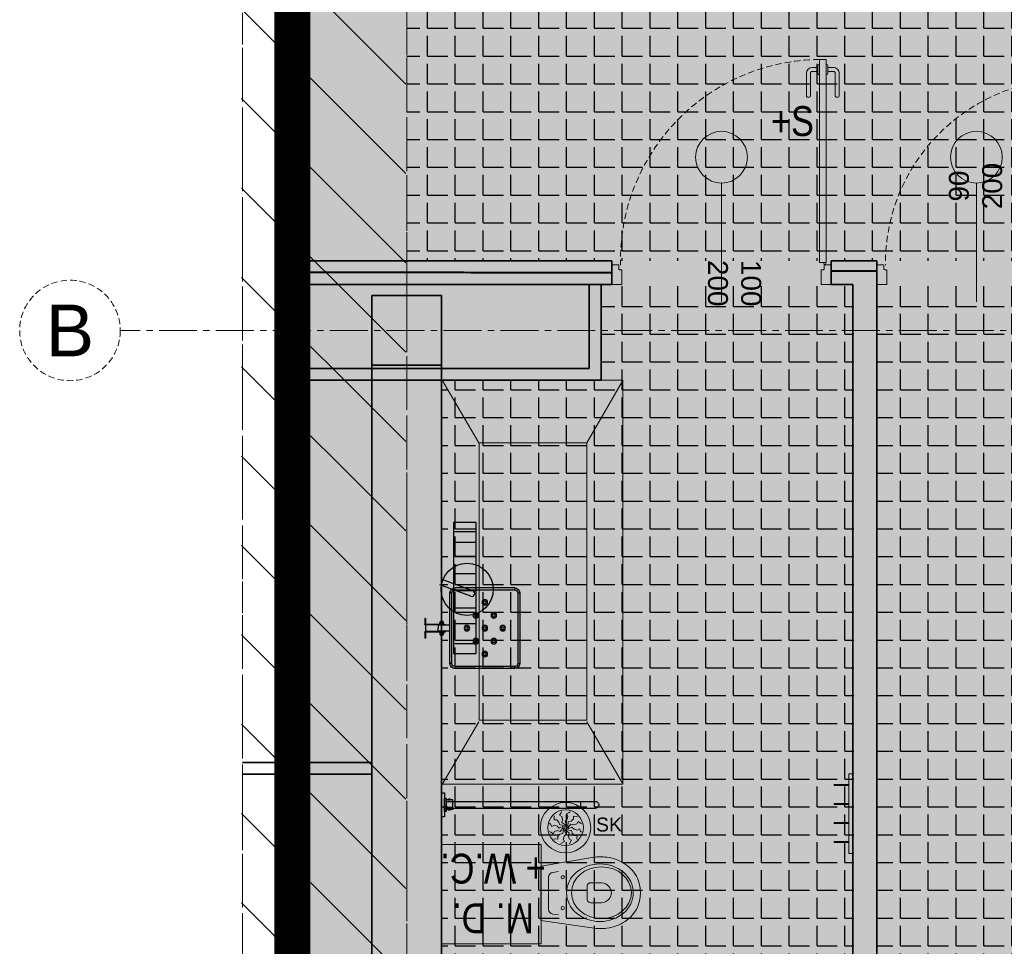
# Model space of a CAD drawing. Header units: millimetres. Extents: x -1413 to 4627, y 0 to 12711.
# Tile 13 of 247: x -1071 to -577, y 6552 to 7017. Entities that reach past the tile are written whole.
import ezdxf
from ezdxf.enums import TextEntityAlignment as Align

# ---------------------------------------------------------------- set-up
doc = ezdxf.new("R2010")
doc.units = ezdxf.units.MM
for name, pattern in [('ACAD_ISO02W100', [15, 12, -3]), ('CACHE2', [4.7625, 3.175, -1.5875]), ('CENTER2', [28.575, 19.05, -3.175, 3.175, -3.175]), ('CONTINU', [0]), ('DASHED2', [0.375, 0.25, -0.125]), ('HIDDEN2', [4.7625, 3.175, -1.5875])]:
    doc.linetypes.add(name, pattern=pattern)
for name, color, linetype, lineweight in [('SQ EI', 1, 'ZYGZAK', 9), ('sq_bud istn', 253, 'Continuous', 15), ('SQ_Drzwi', 170, 'Continuous', 9), ('SQ_HATCH', 140, 'Continuous', 13), ('SQ_ISTN.Ściany', 140, 'Continuous', 35), ('Sq_Okna', 170, 'Continuous', 9), ('SQ_Osie', 220, 'CENTER2', 9), ('SQ_PROJ.Ściany', 7, 'Continuous', 35), ('SQ_TECHNOLOGIA', 251, 'Continuous', 9), ('SQ_TECHNOLOGIA OPIS', 7, 'Continuous', 9), ('SQ_ZAKRES_OPRACOWANIA', 7, 'ACAD_ISO02W100', 20), ('WYPOSAŻENIE WBUDOWANE', 11, 'Continuous', 25), ('ŚCIANEY WEW', 150, 'Continuous', 15)]:
    doc.layers.add(name, color=color, linetype=linetype, lineweight=lineweight)
doc.layers.add('SQ_P.POŻ', color=7, linetype='CONTINU', lineweight=13, true_color=0xc70000)
doc.layers.add('SQ_STREFY FUNKCJONALNE', color=7, linetype='Continuous')
doc.styles.add('Arial Narrow_2', font='ARIALN.TTF', dxfattribs={"height": 20})
doc.styles.get("Standard").update_dxf_attribs({"font": 'arial.ttf'})
doc.linetypes.add('ZYGZAK', pattern='A,0.00254,-5.08,[131,ltypeshp.shx,S=5.08,R=0,X=-5.08,Y=0],-10.16,[131,ltypeshp.shx,S=5.08,R=180,X=5.08,Y=0],-5.08', length=20.32254)
pattern_1 = [(0, (0, 0), (0, 13.97), [10.16, -3.81]), (90, (0, 0), (-13.97, 9e-16), [10.16, -3.81])]

# ---------------------------------------------------------------- blocks, each defined once
blk = doc.blocks.new('osie bud A')
at = {"layer": 'SQ_ISTN.Ściany', "lineweight": 5}
h = blk.add_hatch(dxfattribs=at)
h.set_pattern_fill('JIS_STN_1E', color=256, scale=10)
h.set_pattern_definition([(45, (46210.293, 23121.439), (-7.071068, 7.071068), []), (45, (46217.343, 23121.439), (-7.071068, 7.071068), [10, -5])])
h.paths.add_polyline_path([(25436.8, 18313.95), (25471.8, 18313.95), (25471.8, 18278.95), (25436.8, 18278.95)])
h.paths.add_polyline_path([(25436.8, 18613.95), (25471.8, 18613.95), (25471.8, 18578.95), (25436.8, 18578.95)])
h.paths.add_polyline_path([(25436.8, 19153.95), (25471.8, 19153.95), (25471.8, 19118.95), (25436.8, 19118.95)])
h.paths.add_polyline_path([(24776.8, 19153.95), (24811.8, 19153.95), (24811.8, 19118.95), (24776.8, 19118.95)])
h.paths.add_polyline_path([(24116.8, 19153.95), (24151.8, 19153.95), (24151.8, 19118.95), (24116.8, 19118.95)])
h.paths.add_polyline_path([(23456.8, 19153.95), (23491.8, 19153.95), (23491.8, 19118.95), (23456.8, 19118.95)])
h.paths.add_polyline_path([(23456.8, 18613.95), (23491.8, 18613.95), (23491.8, 18578.95), (23456.8, 18578.95)])
h.paths.add_polyline_path([(23456.8, 18313.95), (23491.8, 18313.95), (23491.8, 18278.95), (23456.8, 18278.95)])
h.paths.add_polyline_path([(23456.8, 17776.95), (23491.8, 17776.95), (23491.8, 17741.95), (23456.8, 17741.95)])
h.paths.add_polyline_path([(24116.8, 17776.95), (24151.8, 17776.95), (24151.8, 17741.95), (24116.8, 17741.95)])
h.paths.add_polyline_path([(24776.8, 17776.95), (24811.8, 17776.95), (24811.8, 17741.95), (24776.8, 17741.95)])
h.paths.add_polyline_path([(25436.8, 17776.95), (25471.8, 17776.95), (25471.8, 17741.95), (25436.8, 17741.95)])
h.paths.add_polyline_path([(24776.8, 18313.95), (24811.8, 18313.95), (24811.8, 18278.95), (24776.8, 18278.95)])
h.paths.add_polyline_path([(24776.8, 18613.95), (24811.8, 18613.95), (24811.8, 18578.95), (24776.8, 18578.95)])
h.paths.add_polyline_path([(24116.8, 18613.95), (24151.8, 18613.95), (24151.8, 18578.95), (24116.8, 18578.95)])
h.paths.add_polyline_path([(23156.8, 18313.95), (23191.8, 18313.95), (23191.8, 18278.95), (23156.8, 18278.95)])
h.paths.add_polyline_path([(24116.8, 18313.95), (24151.8, 18313.95), (24151.8, 18278.95), (24116.8, 18278.95)])
at = {"layer": 'SQ_ISTN.Ściany'}
blk.add_lwpolyline([(25436.8, 18613.95), (25471.8, 18613.95), (25471.8, 18578.95), (25436.8, 18578.95)], close=True, dxfattribs=at)
at = {"layer": 'SQ_Osie'}
for p, q in [((25454.3, 19372.6), (25454.3, 17597.31)), ((22587.87, 18596.45), (25598.18, 18596.45))]:
    blk.add_line(p, q, dxfattribs=at)
at = {"layer": 'SQ_Osie', "linetype": 'ByBlock'}
blk.add_circle((25623.43, 18596.45), 25.25, dxfattribs=at)
at = {"layer": 'SQ_Osie'}
blk.add_text('B', height=26, rotation=180, dxfattribs=at).set_placement((25623.43, 18596.45), align=Align.MIDDLE_CENTER)
blk = doc.blocks.new('KLAMKA')
for p, q in [((-4.32, -4), (-7, -4)), ((-4.32, -3.09), (-4.32, -6.91)), ((-3.5, -2.49), (-3.72, -2.49)), ((0, -2.49), (0.22, -2.49)), ((0.82, -3.09), (0.82, -6.91)), ((3.5, -4), (0.82, -4)), ((-10, -18.4), (-10, -7)), ((-8, -18.4), (-8, -7)), ((-4.32, -6), (-7, -6)), ((-3.5, -7.51), (-3.72, -7.51)), ((0, -7.51), (0.22, -7.51)), ((3.5, -6), (0.82, -6)), ((4.5, -18.4), (4.5, -7)), ((6.5, -18.4), (6.5, -7)), ((-8.6, -19), (-9.4, -19)), ((5.9, -19), (5.1, -19))]:
    blk.add_line(p, q)
for centre, radius, start, end in [((-7, -7), 3, 90, 180), ((-3.72, -3.09), 0.6, 90, 180), ((0.22, -3.09), 0.6, 0, 90), ((3.5, -7), 3, 360, 90), ((-7, -7), 1, 90, 180), ((-3.72, -6.91), 0.6, 180, 270), ((0.22, -6.91), 0.6, 270, 360), ((3.5, -7), 1, 0, 90), ((-9.4, -18.4), 0.6, 180, 270), ((-8.6, -18.4), 0.6, 270, 360), ((5.1, -18.4), 0.6, 180, 270), ((5.9, -18.4), 0.6, 270, 360)]:
    blk.add_arc(centre, radius, start, end)
blk = doc.blocks.new('Drzwi 100')
at = {"layer": 'SQ_Drzwi'}
for p, q in [((55, 8.58), (55, -51.04)), ((0, 0), (5, 0)), ((0, -10), (0, 0)), ((0, -10), (0, 0)), ((0, 0), (5, 0)), ((0, -10), (0, 0)), ((5, 0), (5, -7.2)), ((105, 0), (105, -7.2)), ((105, 0), (110, 0)), ((110, -10), (110, 0)), ((3.5, -7.8), (3.5, -9.7)), ((4.7, -7.5), (3.8, -7.5)), ((105.3, -7.5), (106.2, -7.5)), ((106.5, -7.8), (106.5, -9.7)), ((3.2, -10), (0, -10)), ((2.37, -11.15), (2.37, -113.12)), ((2.37, -11.15), (5.87, -11.15)), ((5.87, -11.15), (5.87, -113.12)), ((106.8, -10), (110, -10)), ((2.37, -113.12), (5.87, -113.12))]:
    blk.add_line(p, q, dxfattribs=at)
for centre, radius in [((3.09, -10.58), 0.529), ((55, -64.04), 13)]:
    blk.add_circle(centre, radius, dxfattribs=at)
for centre, start, end in [((3.2, -9.7), 270, 0), ((3.8, -7.8), 90, 180), ((4.7, -7.2), 270, 0), ((105.3, -7.2), 180, 270), ((106.2, -7.8), 0, 90), ((106.8, -9.7), 180, 270)]:
    blk.add_arc(centre, 0.3, start, end, dxfattribs=at)
at = {"layer": 'SQ_Drzwi', "linetype": 'HIDDEN2'}
blk.add_arc((4.94, -12.36), 100.76, 270.5292, 1.4223, dxfattribs=at)
at = {"layer": 'SQ_Drzwi', "rotation": 180}
blk.add_blockref('KLAMKA', (2.37, -113.12), dxfattribs=at)
blk = doc.blocks.new('sq_drzwi3')
at = {"layer": 'SQ_Drzwi'}
for p, q in [((0.01, 16.58), (0.01, -43.04)), ((-49.99, 8), (-44.99, 8)), ((-49.99, -2), (-49.99, 8)), ((-49.99, -2), (-49.99, 8)), ((-49.99, 8), (-44.99, 8)), ((-49.99, -2), (-49.99, 8)), ((-44.99, 8), (-44.99, 0.8)), ((45.01, 8), (45.01, 0.8)), ((45.01, 8), (50.01, 8)), ((-46.49, 0.2), (-46.49, -1.7)), ((-45.29, 0.5), (-46.19, 0.5)), ((45.31, 0.5), (46.21, 0.5)), ((46.51, 0.2), (46.51, -1.7)), ((-46.79, -2), (-49.99, -2)), ((-47.63, -3.15), (-47.63, -95.12)), ((-47.63, -3.15), (-44.13, -3.15)), ((-44.13, -3.15), (-44.13, -95.12)), ((46.81, -2), (50.01, -2)), ((-47.63, -95.12), (-44.13, -95.12))]:
    blk.add_line(p, q, dxfattribs=at)
for centre, radius in [((-46.9, -2.58), 0.529), ((0, -56.04), 13)]:
    blk.add_circle(centre, radius, dxfattribs=at)
for centre, start, end in [((-46.19, 0.2), 90, 180), ((-45.29, 0.8), 270, 0), ((45.31, 0.8), 180, 270), ((46.21, 0.2), 0, 90), ((-46.79, -1.7), 270, 0), ((46.81, -1.7), 180, 270)]:
    blk.add_arc(centre, 0.3, start, end, dxfattribs=at)
at = {"layer": 'SQ_Drzwi', "linetype": 'HIDDEN2'}
blk.add_arc((-46.9, -2.58), 92.57, 271.7244, 0.4469, dxfattribs=at)
at = {"layer": 'SQ_Drzwi', "rotation": 180}
blk.add_blockref('KLAMKA', (-47.63, -95.12), dxfattribs=at)
blk = doc.blocks.new('stan projektowany')
at = {"layer": 'sq_bud istn'}
h = blk.add_hatch(dxfattribs=at)
h.set_pattern_fill('LINE', color=256, scale=10, angle=135)
h.set_pattern_definition([(135, (-51010.293, 12172), (-22.45064, -22.45064), [])])
h.paths.add_polyline_path([(-19337.61, 7768.15), (-19420.11, 7768.15), (-19420.11, 6251.23), (-19337.61, 6251.23)])
at = {"layer": 'SQ_HATCH'}
h = blk.add_hatch(dxfattribs=at)
h.set_pattern_fill('ANGLE')
h.set_pattern_definition([(0, (-10464.962, 6233.929), (0, 6.985), [5.08, -1.905]), (90, (-10464.962, 6233.929), (-6.985, 4e-16), [5.08, -1.905])])
h.paths.add_polyline_path([(-15233.14, 8198.65), (-15198.14, 8198.65), (-15176.65, 8198.65), (-15176.65, 8216.15), (-15144.65, 8216.15), (-15144.65, 8147.15), (-15144.65, 7886.15), (-15144.65, 7837.15), (-15144.65, 7734.77), (-15104.65, 7734.77), (-15104.65, 10535.59), (-15737.65, 10535.59), (-15737.65, 10615.59), (-15789.65, 10615.59), (-16075.65, 10615.59), (-16075.65, 9587.27), (-16120.11, 9587.27), (-16120.11, 9436.61), (-16071.65, 9436.61), (-16071.65, 9307.59), (-16259.65, 9307.59), (-16259.65, 8898.65), (-16704.65, 8898.65), (-16704.65, 7768.15), (-16704.65, 7751.82), (-16685.57, 7751.82), (-16685.57, 7130.61), (-16718.15, 7131.63), (-16718.15, 7178.15), (-16999.65, 7178.15), (-16999.65, 7808.15), (-19394.65, 7808.15), (-19394.65, 6211.23), (-19462.48, 6211.23), (-19462.48, 5925.46), (-18509.26, 5925.46), (-18509.26, 6211.23), (-17103.03, 6223.02), (-17103.03, 5881.49), (-15104.65, 5873.27), (-15104.65, 7734.77), (-15144.65, 7734.77), (-15144.65, 7707.15), (-15176.65, 7707.15), (-15176.65, 7706.65), (-15176.65, 7706.65), (-15259.89, 7706.65), (-15259.87, 7706.75), (-15259.87, 7707.15), (-15292.71, 7707.15), (-15292.71, 7696.65), (-15292.7, 7696.65), (-15292.71, 7706.65), (-15297.71, 7706.65), (-15297.7, 7699.45, 0.414214), (-15297.4, 7699.15), (-15296.5, 7699.15, -0.414214), (-15296.2, 7698.85), (-15296.2, 7696.95, 0.527766), (-15295.86, 7696.59, -0.450501), (-15295.27, 7696.07, -0.414104), (-15295.79, 7695.54), (-15295.07, 7695.5), (-15295.79, 7695.54, -0.414323), (-15296.32, 7696.07, -0.409171), (-15295.87, 7696.65, -0.450389), (-15296.2, 7696.95), (-15296.2, 7698.85, 0.414214), (-15296.5, 7699.15), (-15297.4, 7699.15, -0.414214), (-15297.7, 7699.45), (-15297.71, 7706.65), (-15292.71, 7706.65), (-15292.71, 7707.15), (-15259.87, 7707.15), (-15259.87, 7734.77), (-15473.3, 7734.77), (-15473.3, 7771.14, -0.414214), (-15477.3, 7775.14, -1), (-15469.3, 7775.14, -0.414214), (-15473.3, 7771.14), (-15473.3, 7749.3), (-15457.7, 7749.3), (-15457.7, 7760.15), (-15457.96, 7760.19), (-15457.96, 7773.87), (-15457.96, 7787.54), (-15457.7, 7799.3), (-15457.7, 7787.58), (-15431.62, 7791.36, -0.038172), (-15427.99, 7791.64, -0.032853), (-15424.84, 7791.44, -0.057631), (-15419.72, 7790.17, -0.057695), (-15415.53, 7788.02, -0.068919), (-15411.87, 7784.77, -0.070278), (-15409.44, 7780.92, -0.066142), (-15408.18, 7776.69, -0.045653), (-15407.94, 7773.2, -0.032968), (-15408.15, 7770.68, -0.068737), (-15409.44, 7766.28, -0.070278), (-15411.87, 7762.43, -0.068919), (-15415.53, 7759.18, -0.057695), (-15419.72, 7757.03, -0.057631), (-15424.84, 7755.76, -0.032853), (-15427.99, 7755.56, -0.033182), (-15431.15, 7755.77), (-15457.7, 7760.15), (-15457.7, 7749.3), (-15473.3, 7749.3), (-15473.3, 7734.77), (-15259.87, 7734.77), (-15259.87, 7837.15), (-15259.9, 7837.15), (-15259.87, 7837.13), (-15176.65, 7837.15), (-15176.65, 7734.77), (-15144.65, 7734.77), (-15144.65, 7837.15), (-15144.65, 7886.15), (-15176.65, 7886.15), (-15176.65, 8147.15), (-15176.65, 8163.65), (-15198.14, 8163.65), (-15233.14, 8163.65)])
at = {"layer": 'SQ_HATCH', "linetype": 'ByBlock', "true_color": 0x939598}
h = blk.add_hatch(color=252, dxfattribs=at)
h.paths.add_polyline_path([(-19101.15, 6325.93), (-19113.15, 6325.93), (-19113.15, 6283.23), (-19101.15, 6283.23)])
h.paths.add_polyline_path([(-19113.14, 6436.02), (-19101.15, 6436.02), (-19101.15, 6461.95), (-19101.15, 6884.15), (-19101.15, 6896.15), (-19124.14, 6896.15), (-19124.14, 6884.15), (-19113.15, 6884.15), (-19113.14, 6461.95)])
at = {"layer": 'SQ EI', "lineweight": 25, "const_width": 1}
for points in [[(-19388.42, 6890.38), (-19234.14, 6890.15)], [(-19124.14, 6891.08), (-19100.64, 6891.08)]]:
    blk.add_lwpolyline(points, dxfattribs=at)
at = {"layer": 'SQ_ISTN.Ściany'}
for p, q in [((-19399.99, 6896.15), (-19399.99, 6836.1)), ((-19234.14, 6896.15), (-19399.99, 6896.15)), ((-19234.14, 6884.15), (-19234.14, 6896.15)), ((-19234.14, 6884.15), (-19399.99, 6884.15)), ((-19393.99, 6884.15), (-19393.99, 6842.1)), ((-19245.64, 6884.15), (-19245.64, 6842.1)), ((-19239.64, 6884.15), (-19239.64, 6836.1)), ((-19354.65, 6878.65), (-19354.65, 6338.65)), ((-19319.65, 6878.65), (-19319.65, 6338.65)), ((-19245.64, 6842.1), (-19393.99, 6842.1)), ((-19239.64, 6836.1), (-19399.99, 6836.1)), ((-19354.65, 6644.15), (-19419.64, 6644.15)), ((-19354.65, 6638.15), (-19419.64, 6638.15))]:
    blk.add_line(p, q, dxfattribs=at)
at = {"layer": 'SQ_PROJ.Ściany'}
for p, q in [((-19101.15, 6896.15), (-19124.14, 6896.15)), ((-19124.14, 6884.15), (-19124.14, 6896.15)), ((-19101.15, 6884.15), (-19101.15, 6896.15)), ((-19113.15, 6884.15), (-19124.14, 6884.15)), ((-19113.15, 6884.15), (-19113.14, 6461.95))]:
    blk.add_line(p, q, dxfattribs=at)
blk.add_lwpolyline([(-19101.15, 6436.02), (-19101.15, 6884.15)], dxfattribs=at)
at = {"layer": 'SQ_ZAKRES_OPRACOWANIA', "linetype": 'CACHE2', "ltscale": 5}
blk.add_lwpolyline([(-14814.65, 11777.98), (-15737.15, 11777.98), (-15737.15, 11735.45), (-15837.15, 11820.51), (-15837.15, 11777.98), (-17204.52, 11777.98), (-17204.52, 11035.85), (-17161.99, 11035.85), (-17247.05, 10935.85), (-17204.52, 10935.85), (-17204.52, 9500.92), (-17161.99, 9500.92), (-17247.05, 9400.92), (-17204.52, 9400.92), (-17204.52, 8139.94), (-18379.79, 8139.94), (-18379.79, 8097.41), (-18479.79, 8182.47), (-18479.79, 8139.94), (-19419.64, 8139.94), (-19419.64, 5920.99)], dxfattribs=at)
at = {"layer": 'SQ_ZAKRES_OPRACOWANIA', "color": 251, "linetype": 'DASHED2', "ltscale": 100, "true_color": 0x636466, "const_width": 18}
blk.add_lwpolyline([(-17103.03, 6223.02), (-18509.26, 6211.23), (-18509.26, 5925.46), (-19462.48, 5925.46), (-19462.48, 6211.23), (-19394.65, 6211.23), (-19394.65, 7808.15), (-16999.65, 7808.15)], dxfattribs=at)
at = {"layer": 'SQ_ZAKRES_OPRACOWANIA'}
blk.add_lwpolyline([(-19419.64, 6251.23), (-19337.15, 6251.23), (-19337.15, 7768.15), (-19419.64, 7768.15)], close=True, dxfattribs=at)
at = {"layer": 'SQ_Drzwi', "rotation": 180}
blk.add_blockref('Drzwi 100', (-19124.14, 6884.15), dxfattribs=at)
at = {"layer": 'SQ_Drzwi', "lineweight": -2, "rotation": 180.00017403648}
blk.add_blockref('sq_drzwi3', (-19051.14, 6892.15), dxfattribs=at)
at = {"layer": 'SQ_Osie', "linetype": 'CACHE2', "ltscale": 5, "rotation": 180}
blk.add_blockref('osie bud A', (6117.15, 25457.6), dxfattribs=at)
at = {"layer": 'Sq_Okna', "linetype": 'Continuous', "char_height": 10, "attachment_point": 5}
for s, insert, rotation in [('\\pxi5.7025;90\\P200', (-19051.51, 6905.19), 90), ('\\pxi5.7025;100\\P200', (-19172.64, 6913.38), 269.9899)]:
    blk.add_mtext(s, dxfattribs=dict(at, insert=insert, rotation=rotation))
at = {"layer": 'SQ_P.POŻ', "insert": (-19143.5, 6966.22), "char_height": 15, "width": 90.1214, "attachment_point": 5, "style": 'Arial Narrow_2'}
blk.add_mtext('+S', dxfattribs=at)
blk = doc.blocks.new('szklozet')
for p, q in [((-5.65, 5.34), (-5.75, 6.03)), ((-5.74, 3.94), (-5.65, 5.34)), ((-3, 6.28), (-2.22, 7.45)), ((-1.83, 5.63), (-3, 6.28)), ((-2.22, 7.45), (-1.96, 8.09)), ((-1.44, 4.07), (-1.83, 5.63)), ((0.54, 6.94), (1.8, 7.56)), ((1.23, 5.79), (0.54, 6.94)), ((0.79, 4.25), (1.23, 5.79)), ((1.8, 7.56), (2.35, 7.99)), ((3.94, 5.74), (5.34, 5.65)), ((3.96, 4.4), (3.94, 5.74)), ((5.34, 5.65), (6.03, 5.75)), ((-7.56, 1.8), (-7.99, 2.35)), ((-6.94, 0.54), (-7.56, 1.8)), ((-5.79, 1.23), (-6.94, 0.54)), ((-4.25, 0.79), (-5.79, 1.23)), ((-4.4, 3.96), (-5.74, 3.94)), ((-3.29, 2.81), (-4.4, 3.96)), ((-3.21, -0.26), (-4.25, 0.79)), ((-2.91, 1.38), (-3.29, 2.81)), ((-1, 0.71), (-3.21, -0.26)), ((-0.51, 1.11), (-2.91, 1.38)), ((-1.22, 0.12), (-2.65, -1.83)), ((-1.83, 2.65), (-1.44, 4.07)), ((0.12, 1.22), (-1.83, 2.65)), ((-0.26, 3.21), (0.79, 4.25)), ((0.71, 1), (-0.26, 3.21)), ((1, -0.71), (3.21, 0.26)), ((1.11, 0.51), (1.38, 2.91)), ((1.22, -0.12), (2.65, 1.83)), ((1.38, 2.91), (2.81, 3.29)), ((2.65, 1.83), (4.07, 1.44)), ((2.81, 3.29), (3.96, 4.4)), ((3.21, 0.26), (4.25, -0.79)), ((4.07, 1.44), (5.63, 1.83)), ((5.63, 1.83), (6.28, 3)), ((6.28, 3), (7.45, 2.22)), ((7.45, 2.22), (8.09, 1.96)), ((-7.45, -2.22), (-8.09, -1.96)), ((-6.28, -3), (-7.45, -2.22)), ((-5.63, -1.83), (-6.28, -3)), ((-4.07, -1.44), (-5.63, -1.83)), ((-2.65, -1.83), (-4.07, -1.44)), ((-2.81, -3.29), (-3.96, -4.4)), ((-3.96, -4.4), (-3.94, -5.74)), ((-1.38, -2.91), (-2.81, -3.29)), ((-1.11, -0.51), (-1.38, -2.91)), ((-0.79, -4.25), (-1.23, -5.79)), ((0.26, -3.21), (-0.79, -4.25)), ((-0.71, -1), (0.26, -3.21)), ((-0.12, -1.22), (1.83, -2.65)), ((0.51, -1.11), (2.91, -1.38)), ((1.83, -2.65), (1.44, -4.07)), ((1.44, -4.07), (1.83, -5.63)), ((2.91, -1.38), (3.29, -2.81)), ((3.29, -2.81), (4.4, -3.96)), ((4.25, -0.79), (5.79, -1.23)), ((4.4, -3.96), (5.74, -3.94)), ((5.74, -3.94), (5.65, -5.34)), ((5.79, -1.23), (6.94, -0.54)), ((6.94, -0.54), (7.56, -1.8)), ((7.56, -1.8), (7.99, -2.35)), ((-5.34, -5.65), (-6.03, -5.75)), ((-3.94, -5.74), (-5.34, -5.65)), ((-1.8, -7.56), (-2.35, -7.99)), ((-0.54, -6.94), (-1.8, -7.56)), ((-1.23, -5.79), (-0.54, -6.94)), ((1.83, -5.63), (3, -6.28)), ((2.22, -7.45), (1.96, -8.09)), ((3, -6.28), (2.22, -7.45)), ((5.65, -5.34), (5.75, -6.03))]:
    blk.add_line(p, q)
for radius in [12.66, 8.94, 0.832]:
    blk.add_circle((0, 0), radius)
blk.add_text('SK', height=7).set_placement((15.3, -2.02))
blk = doc.blocks.new('UCHWYT_1')
at = {"linetype": 'ByBlock', "lineweight": -2}
for p, q in [((-1.7, 69.9), (-1.7, 77.267)), ((-1.69999, 77.267), (-1.67417, 77.56222)), ((-1.67417, 77.56222), (-1.59746, 77.84847)), ((-1.59746, 77.84847), (-1.47222, 78.11703)), ((-1.47222, 78.11703), (-1.30225, 78.35976)), ((-1.30225, 78.35976), (-1.09272, 78.56929)), ((-1.09272, 78.56929), (-0.84999, 78.73925)), ((-0.84999, 78.73925), (-0.58143, 78.86448)), ((-0.58143, 78.86448), (-0.29517, 78.94118)), ((-0.29517, 78.94118), (0.00003, 78.967)), ((0.00003, 78.967), (0.29522, 78.94117)), ((0.29522, 78.94117), (0.58145, 78.86447)), ((0.58145, 78.86447), (0.85001, 78.73924)), ((0.85001, 78.73924), (1.09274, 78.56927)), ((1.09274, 78.56927), (1.30229, 78.35972)), ((1.30229, 78.35972), (1.47225, 78.11699)), ((1.47225, 78.11699), (1.59748, 77.84843)), ((1.59748, 77.84843), (1.67417, 77.5622)), ((1.67417, 77.5622), (1.7, 77.267)), ((1.7, 69.9), (1.7, 77.26703)), ((-1.7, 2.417), (-1.7, 69.9)), ((1.7, 69.9), (-1.7, 69.9)), ((1.7, 2.417), (1.7, 69.9)), ((-1.7, 5.698), (-2.434, 5.698)), ((-2.434, 5.698), (-2.434, 2.417)), ((1.7, 5.698), (-1.7, 5.698)), ((-1.7, 2.417), (-1.7, 5.698)), ((-1.4, 5.698), (-1.4, 2.417)), ((1.4, 5.698), (1.4, 2.417)), ((1.7, 2.417), (1.7, 5.698)), ((1.7, 5.698), (2.433, 5.698)), ((2.433, 5.698), (2.433, 2.417)), ((-6, 0), (-6, 1.5)), ((-6, 1.5), (6, 1.5)), ((6, 0), (-6, 0)), ((-3.337, 1.5), (-3.337, 2.417)), ((-3.337, 2.417), (3.337, 2.417)), ((3.337, 1.5), (-3.337, 1.5)), ((-2.434, 4.4), (-2.737, 4.4)), ((-2.737, 4.4), (-2.737, 3.52)), ((-2.737, 3.52), (-2.434, 3.52)), ((-2.434, 3.52), (-2.434, 4.4)), ((-2.434, 2.417), (-1.7, 2.417)), ((2.433, 2.417), (1.7, 2.417)), ((2.433, 3.52), (2.433, 4.4)), ((2.433, 4.4), (2.737, 4.4)), ((2.737, 3.52), (2.433, 3.52)), ((2.737, 4.4), (2.737, 3.52)), ((3.337, 2.417), (3.337, 1.5)), ((6, 1.5), (6, 0))]:
    blk.add_line(p, q, dxfattribs=at)
blk = doc.blocks.new('PŁUCZKA')
at = {"layer": 'WYPOSAŻENIE WBUDOWANE', "lineweight": 0}
for p, q in [((-1523621.48, 888771.09), (-1523621.48, 888721.09)), ((-1523571.48, 888771.09), (-1523571.48, 888721.09)), ((-1523621.48, 888721.09), (-1523571.48, 888721.09)), ((-1523610.59, 888721.35), (-1523615.01, 888694.54)), ((-1523596.91, 888721.35), (-1523610.59, 888721.35)), ((-1523596.91, 888721.35), (-1523583.24, 888721.35)), ((-1523583.24, 888721.35), (-1523579.35, 888694.54)), ((-1523607.42, 888715.26), (-1523607.78, 888712.4)), ((-1523596.91, 888717.44), (-1523604.94, 888717.44)), ((-1523596.91, 888717.44), (-1523588.88, 888717.44)), ((-1523586.4, 888715.26), (-1523586.04, 888712.4))]:
    blk.add_line(p, q, dxfattribs=at)
for points in [[(-1523615.01, 888694.54, 0.033182), (-1523615.22, 888691.38, 0.032853), (-1523615.02, 888688.23, 0.059346), (-1523613.69, 888682.96, 0.055916), (-1523611.59, 888678.91, 0.068751), (-1523608.35, 888675.26, 0.070278), (-1523604.5, 888672.83, 0.066142), (-1523600.27, 888671.57, 0.045653), (-1523596.78, 888671.33)], [(-1523597.18, 888698.1), (-1523600.11, 888698.1, 0.472322), (-1523602.17, 888696), (-1523602.19, 888690.81, 0.21611), (-1523600.23, 888687.02, 0.170053), (-1523597.19, 888685.82, 0.000884), (-1523597.18, 888685.82)], [(-1523579.35, 888694.54, -0.033182), (-1523579.13, 888691.38, -0.032853), (-1523579.34, 888688.23, -0.059346), (-1523580.67, 888682.96, -0.055916), (-1523582.77, 888678.91, -0.068751), (-1523586.01, 888675.26, -0.070278), (-1523589.86, 888672.83, -0.066142), (-1523594.09, 888671.57, -0.045653), (-1523597.58, 888671.33)], [(-1523597.18, 888698.1), (-1523594.25, 888698.1, -0.472322), (-1523592.18, 888696), (-1523592.17, 888690.81, -0.21611), (-1523594.13, 888687.02, -0.170053), (-1523597.16, 888685.82, -0.000884), (-1523597.18, 888685.82)]]:
    blk.add_lwpolyline(points, format="xyb", dxfattribs=at)
for centre in [(-1523604.94, 888710.29), (-1523589.42, 888710.29)]:
    blk.add_circle(centre, 0.853, dxfattribs=at)
for centre, start, end in [((-1523604.94, 888714.94), 90, 172.781), ((-1523588.88, 888714.94), 7.219, 90)]:
    blk.add_arc(centre, 2.5, start, end, dxfattribs=at)
for centre, major_axis, ratio in [((-1523597.19, 888691.6), (0, -16.74), 0.865676), ((-1523597.19, 888690.9), (0, -15.05), 0.86299)]:
    blk.add_ellipse(centre, major_axis=major_axis, ratio=ratio, dxfattribs=at)
blk = doc.blocks.new('siedzisko111')
at = {"linetype": 'Continuous'}
for p, q in [((4025.7, -111940.8), (4025.7, -111939.9)), ((4025.7, -111939.9), (4034.7, -111939.9)), ((4025.7, -111940.8), (4034.7, -111940.8)), ((4026.6, -111940.8), (4026.6, -111939.9)), ((4034.7, -111969.9), (4034.7, -111940.8)), ((4034.7, -111940.8), (4040.5, -111940.8)), ((4035.6, -111960.3), (4035.6, -111940.8)), ((4040.5, -111940.8), (4055.4, -111940.8)), ((4045.5, -111960.3), (4045.5, -111940.8)), ((4046.4, -111939.9), (4055.4, -111939.9)), ((4046.4, -111969.9), (4046.4, -111940.8)), ((4054.5, -111940.8), (4054.5, -111939.9)), ((4055.4, -111940.8), (4055.4, -111939.9)), ((4031.7, -111967.8), (4031.7, -111963)), ((4031.7, -111963), (4032.3, -111963)), ((4032.3, -111963), (4032.4, -111962.7)), ((4032.3, -111967.8), (4032.3, -111963)), ((4034.6, -111962.7), (4032.4, -111962.7)), ((4034.6, -111964.1), (4032.4, -111964.1)), ((4034.6, -111962.7), (4034.7, -111963)), ((4034.7, -111960.3), (4040.5, -111960.3)), ((4035.6, -111960.3), (4035.6, -111969.9)), ((4035.9, -111961.7), (4035.6, -111961.7)), ((4035.9, -111969.2), (4035.9, -111961.7)), ((4035.9, -111963.9), (4036, -111963.9)), ((4036, -111977.9), (4036, -111960.3)), ((4046.4, -111960.3), (4040.5, -111960.3)), ((4045, -111977.9), (4045, -111960.3)), ((4045, -111963.9), (4045.2, -111963.9)), ((4045.2, -111961.7), (4045.2, -111969.2)), ((4045.2, -111961.7), (4045.5, -111961.7)), ((4045.5, -111969.9), (4045.5, -111960.3)), ((4046.5, -111962.7), (4046.4, -111963)), ((4046.5, -111962.7), (4048.7, -111962.7)), ((4046.5, -111964.1), (4048.7, -111964.1)), ((4048.8, -111963), (4048.7, -111962.7)), ((4048.8, -111967.8), (4048.8, -111963)), ((4049.4, -111963), (4048.8, -111963)), ((4049.4, -111967.8), (4049.4, -111963)), ((3987.3, -111977.9), (3987.3, -111977.9)), ((3987.3, -111980.9), (3987.3, -111977.9)), ((4036, -111977.9), (3987.3, -111977.9)), ((4093.8, -111980.9), (3987.3, -111980.9)), ((4031.7, -111967.8), (4032.3, -111967.8)), ((4032.3, -111967.8), (4032.4, -111968.2)), ((4034.6, -111966.8), (4032.4, -111966.8)), ((4034.6, -111968.2), (4032.4, -111968.2)), ((4034.6, -111968.2), (4034.7, -111967.8)), ((4035.6, -111968.1), (4034.7, -111968.1)), ((4034.7, -111969.9), (4036, -111969.9)), ((4035.9, -111969.2), (4035.6, -111969.2)), ((4035.6, -111970.8), (4035.6, -111969.9)), ((4035.6, -111970.8), (4036, -111970.8)), ((4035.9, -111966.9), (4036, -111966.9)), ((4045, -111977.9), (4036, -111977.9)), ((4045, -111966.9), (4045.2, -111966.9)), ((4045.5, -111969.9), (4045, -111969.9)), ((4045.5, -111970.8), (4045, -111970.8)), ((4093.8, -111977.9), (4045, -111977.9)), ((4045.2, -111969.2), (4045.5, -111969.2)), ((4046.4, -111968.1), (4045.5, -111968.1)), ((4045.5, -111969.9), (4045.5, -111970.8)), ((4045.5, -111969.9), (4046.4, -111969.9)), ((4046.4, -111969.9), (4045.5, -111969.9)), ((4046.5, -111968.2), (4046.4, -111967.8)), ((4046.5, -111966.8), (4048.7, -111966.8)), ((4046.5, -111968.2), (4048.7, -111968.2)), ((4048.8, -111967.8), (4048.7, -111968.2)), ((4049.4, -111967.8), (4048.8, -111967.8)), ((4093.8, -111977.9), (4093.8, -111977.9)), ((4093.8, -111980.9), (4093.8, -111977.9)), ((3979.8, -112075.4), (3979.8, -111985.4)), ((3980.2, -111985.4), (3979.9, -111985.4)), ((3981.2, -111985.4), (3980.2, -111985.4)), ((3982.8, -111985.4), (3981.2, -111985.4)), ((3982.8, -111985.4), (3982.8, -112075.4)), ((4098.3, -112075.4), (4098.3, -111985.4)), ((4100.1, -111985.4), (4100.4, -111985.4)), ((4100.4, -111985.4), (4100.6, -111985.4)), ((4100.6, -111985.4), (4101.2, -111985.4)), ((4101.3, -111985.4), (4101.3, -111985.4)), ((4101.3, -112075.4), (4101.3, -111985.4)), ((3980.2, -112075.4), (3979.8, -112075.4)), ((3981.2, -112075.4), (3980.2, -112075.4)), ((3982.8, -112075.4), (3981.2, -112075.4)), ((3987.3, -112079.9), (4093.8, -112079.9)), ((3987.3, -112079.9), (3987.3, -112082.9)), ((3987.3, -112082.9), (4093.8, -112082.9)), ((4093.8, -112079.9), (4093.8, -112082.9)), ((4100.1, -112075.4), (4100.4, -112075.4)), ((4100.4, -112075.4), (4100.6, -112075.4)), ((4100.6, -112075.4), (4101.2, -112075.4)), ((4101.2, -112075.4), (4101.3, -112075.4)), ((4101.3, -112075.4), (4101.3, -112075.4))]:
    blk.add_line(p, q, dxfattribs=at)
for points in [[(4032.4, -111962.7), (4032.4, -111962.8), (4032.3, -111962.9), (4032.3, -111962.9), (4032.3, -111963), (4032.3, -111963.1), (4032.3, -111963.2), (4032.3, -111963.3), (4032.3, -111963.4)], [(4032.3, -111963.4), (4032.3, -111963.4), (4032.3, -111963.5), (4032.3, -111963.6), (4032.3, -111963.6), (4032.3, -111963.7), (4032.3, -111963.8), (4032.3, -111963.9), (4032.4, -111963.9), (4032.4, -111964), (4032.4, -111964.1)], [(4032.4, -111964.1), (4032.4, -111964.2), (4032.3, -111964.4), (4032.3, -111964.6), (4032.3, -111964.8), (4032.3, -111964.9), (4032.3, -111965.1), (4032.3, -111965.3), (4032.3, -111965.4)], [(4032.3, -111965.4), (4032.3, -111965.6), (4032.3, -111965.7), (4032.3, -111965.9), (4032.3, -111966), (4032.3, -111966.1), (4032.3, -111966.3), (4032.3, -111966.4), (4032.4, -111966.5), (4032.4, -111966.7), (4032.4, -111966.8)], [(4034.6, -111962.7), (4034.6, -111962.8), (4034.6, -111962.9), (4034.6, -111962.9), (4034.7, -111963), (4034.7, -111963.1), (4034.7, -111963.2), (4034.7, -111963.3), (4034.7, -111963.4)], [(4034.7, -111963.4), (4034.7, -111963.4), (4034.7, -111963.5), (4034.7, -111963.6), (4034.7, -111963.6), (4034.7, -111963.7), (4034.7, -111963.8), (4034.6, -111963.9), (4034.6, -111963.9), (4034.6, -111964), (4034.6, -111964.1)], [(4034.6, -111964.1), (4034.6, -111964.2), (4034.6, -111964.4), (4034.6, -111964.6), (4034.7, -111964.8), (4034.7, -111964.9), (4034.7, -111965.1), (4034.7, -111965.3), (4034.7, -111965.4)], [(4034.7, -111965.4), (4034.7, -111965.6), (4034.7, -111965.7), (4034.7, -111965.9), (4034.7, -111966), (4034.7, -111966.1), (4034.7, -111966.3), (4034.6, -111966.4), (4034.6, -111966.5), (4034.6, -111966.7), (4034.6, -111966.8)], [(4046.4, -111963.1), (4046.4, -111963), (4046.4, -111963), (4046.4, -111962.9), (4046.5, -111962.8), (4046.5, -111962.7), (4046.5, -111962.7)], [(4046.4, -111963.4), (4046.4, -111963.3), (4046.4, -111963.2), (4046.4, -111963.2), (4046.4, -111963.1)], [(4046.5, -111964.1), (4046.5, -111964), (4046.4, -111963.9), (4046.4, -111963.8), (4046.4, -111963.7), (4046.4, -111963.6), (4046.4, -111963.5), (4046.4, -111963.5), (4046.4, -111963.4)], [(4046.4, -111965.4), (4046.4, -111965.3), (4046.4, -111965.2), (4046.4, -111965), (4046.4, -111964.9), (4046.4, -111964.8), (4046.4, -111964.6), (4046.4, -111964.5), (4046.5, -111964.3), (4046.5, -111964.2), (4046.5, -111964.1)], [(4046.5, -111966.8), (4046.5, -111966.7), (4046.4, -111966.5), (4046.4, -111966.3), (4046.4, -111966.1), (4046.4, -111966), (4046.4, -111965.8), (4046.4, -111965.6), (4046.4, -111965.4)], [(4048.8, -111963.1), (4048.8, -111963), (4048.8, -111963), (4048.7, -111962.9), (4048.7, -111962.8), (4048.7, -111962.7), (4048.7, -111962.7)], [(4048.7, -111964.1), (4048.7, -111964), (4048.7, -111963.9), (4048.7, -111963.8), (4048.8, -111963.7), (4048.8, -111963.6), (4048.8, -111963.5), (4048.8, -111963.5), (4048.8, -111963.4)], [(4048.8, -111965.4), (4048.8, -111965.3), (4048.8, -111965.2), (4048.8, -111965), (4048.8, -111964.9), (4048.8, -111964.8), (4048.8, -111964.6), (4048.7, -111964.5), (4048.7, -111964.3), (4048.7, -111964.2), (4048.7, -111964.1)], [(4048.7, -111966.8), (4048.7, -111966.7), (4048.7, -111966.5), (4048.7, -111966.3), (4048.8, -111966.1), (4048.8, -111966), (4048.8, -111965.8), (4048.8, -111965.6), (4048.8, -111965.4)], [(4048.8, -111963.4), (4048.8, -111963.3), (4048.8, -111963.2), (4048.8, -111963.2), (4048.8, -111963.1)], [(4032.4, -111966.8), (4032.4, -111966.9), (4032.3, -111967), (4032.3, -111967.1), (4032.3, -111967.2), (4032.3, -111967.3), (4032.3, -111967.4), (4032.3, -111967.4), (4032.3, -111967.5)], [(4032.3, -111967.5), (4032.3, -111967.6), (4032.3, -111967.7), (4032.3, -111967.7), (4032.3, -111967.8)], [(4032.3, -111967.8), (4032.3, -111967.9), (4032.3, -111967.9), (4032.3, -111968), (4032.4, -111968.1), (4032.4, -111968.1), (4032.4, -111968.2)], [(4034.6, -111966.8), (4034.6, -111966.9), (4034.6, -111967), (4034.6, -111967.1), (4034.7, -111967.2), (4034.7, -111967.3), (4034.7, -111967.4), (4034.7, -111967.4), (4034.7, -111967.5)], [(4034.7, -111967.5), (4034.7, -111967.6), (4034.7, -111967.7), (4034.7, -111967.7), (4034.7, -111967.8), (4034.7, -111967.9), (4034.7, -111967.9), (4034.6, -111968), (4034.6, -111968.1), (4034.6, -111968.1), (4034.6, -111968.2)], [(4046.4, -111967.5), (4046.4, -111967.5), (4046.4, -111967.4), (4046.4, -111967.3), (4046.4, -111967.2), (4046.4, -111967.2), (4046.4, -111967.1), (4046.4, -111967), (4046.5, -111967), (4046.5, -111966.9), (4046.5, -111966.8)], [(4046.4, -111967.9), (4046.4, -111967.8), (4046.4, -111967.7), (4046.4, -111967.6), (4046.4, -111967.5)], [(4046.5, -111968.2), (4046.5, -111968.1), (4046.4, -111968), (4046.4, -111968), (4046.4, -111967.9)], [(4048.8, -111967.5), (4048.8, -111967.5), (4048.8, -111967.4), (4048.8, -111967.3), (4048.8, -111967.2), (4048.8, -111967.2), (4048.8, -111967.1), (4048.7, -111967), (4048.7, -111967), (4048.7, -111966.9), (4048.7, -111966.8)], [(4048.7, -111968.2), (4048.7, -111968.1), (4048.7, -111968), (4048.7, -111968), (4048.8, -111967.9), (4048.8, -111967.8), (4048.8, -111967.7), (4048.8, -111967.6), (4048.8, -111967.5)], [(3979.9, -111985.4), (3979.8, -111985.4), (3979.8, -111985.4), (3979.8, -111985.4)], [(4098.3, -111985.4), (4098.5, -111985.4), (4098.6, -111985.4), (4099, -111985.4)], [(4099, -111985.4), (4099.2, -111985.4), (4099.4, -111985.4), (4099.7, -111985.4)], [(4099.7, -111985.4), (4099.8, -111985.4), (4100.1, -111985.4)], [(4101.2, -111985.4), (4101.2, -111985.4), (4101.3, -111985.4)], [(3979.8, -112075.4), (3979.8, -112075.4), (3979.8, -112075.4)], [(4098.3, -112075.4), (4098.5, -112075.4), (4098.6, -112075.4), (4099, -112075.4)], [(4099, -112075.4), (4099.2, -112075.4), (4099.4, -112075.4), (4099.7, -112075.4)], [(4099.7, -112075.4), (4099.8, -112075.4), (4100.1, -112075.4)]]:
    blk.add_lwpolyline(points, dxfattribs=at)
for centre, radius in [((4040.5, -112003.4), 4.2), ((4040.5, -112003.4), 2.25), ((4021, -112016.9), 4.2), ((4021, -112016.9), 2.25), ((4060, -112016.9), 4.2), ((4060, -112016.9), 2.25), ((4001.5, -112030.4), 4.2), ((4001.5, -112030.4), 2.25), ((4021, -112043.9), 4.2), ((4040.5, -112030.4), 4.2), ((4040.5, -112030.4), 2.25), ((4060, -112043.9), 4.2), ((4079.5, -112030.4), 4.2), ((4079.5, -112030.4), 2.25), ((4021, -112043.9), 2.25), ((4040.5, -112057.4), 4.2), ((4040.5, -112057.4), 2.25), ((4060, -112043.9), 2.25)]:
    blk.add_circle(centre, radius, dxfattribs=at)
for centre, radius, start, end in [((4034.7, -111940.8), 0.9, 0, 90), ((4046.4, -111940.8), 0.9, 90, 180), ((4031.7, -111965.4), 2.4, 90, 270), ((4049.4, -111965.4), 2.4, 270, 90), ((3987.3, -111985.4), 7.5, 90, 180), ((3987.3, -111985.4), 4.5, 90, 180), ((4035.6, -111969.9), 0.9, 180, 270), ((4045.5, -111969.9), 0.9, 270, 0), ((4093.8, -111985.4), 7.5, 0, 90), ((4093.8, -111985.4), 4.5, 0, 90), ((3987.3, -112075.4), 7.5, 180, 270), ((3987.3, -112075.4), 4.5, 180, 270), ((4093.8, -112075.4), 7.5, 270, 0), ((4093.8, -112075.4), 4.5, 270, 0)]:
    blk.add_arc(centre, radius, start, end, dxfattribs=at)
blk = doc.blocks.new('WYPOSAŻENIE')
at = {"layer": 'SQ_TECHNOLOGIA'}
for p, q in [((4311.56, -2818.06), (4329.92, -2849.53)), ((4384.12, -2849.53), (4402.16, -2818.37)), ((4311.56, -3021.25), (4329.92, -2989.78)), ((4384.12, -2989.78), (4402.16, -3020.94)), ((4515.76, -3055.94), (4515.76, -3015.94)), ((4515.76, -3015.94), (4518.26, -3015.94)), ((4508.26, -3021.32), (4508.26, -3021.82)), ((4515.76, -3021.32), (4508.26, -3021.32)), ((4508.26, -3021.82), (4515.76, -3021.82)), ((4508.26, -3030.82), (4508.26, -3031.32)), ((4515.76, -3030.82), (4508.26, -3030.82)), ((4508.26, -3031.32), (4515.76, -3031.32)), ((4508.26, -3040.32), (4508.26, -3040.82)), ((4515.76, -3040.32), (4508.26, -3040.32)), ((4508.26, -3040.82), (4515.76, -3040.82)), ((4515.76, -3049.82), (4508.26, -3049.82)), ((4508.26, -3049.82), (4508.26, -3050.32)), ((4508.26, -3050.32), (4515.76, -3050.32)), ((4518.26, -3055.94), (4515.76, -3055.94))]:
    blk.add_line(p, q, dxfattribs=at)
at = {"layer": 'SQ_TECHNOLOGIA', "linetype": 'HIDDEN2', "ltscale": 3}
blk.add_line((4311.26, -2860.19), (4311.26, -2900.19), dxfattribs=at)
at = {"layer": 'SQ_TECHNOLOGIA'}
for points in [[(4311.25, -3021.13), (4402.14, -3021.13), (4402.14, -2818.19), (4311.25, -2818.19)], [(4330.06, -2989), (4384.12, -2989), (4384.12, -2849.53), (4330.06, -2849.53)]]:
    blk.add_lwpolyline(points, close=True, dxfattribs=at)
at = {"layer": 'WYPOSAŻENIE WBUDOWANE'}
for p, q in [((4328.26, -2894.24), (4317.48, -2894.24)), ((4328.26, -2899.74), (4317.48, -2899.74)), ((4328.26, -2906.71), (4317.48, -2906.71)), ((4328.26, -2915.38), (4317.48, -2915.38)), ((4325.94, -2926.71), (4310.41, -2920.96)), ((4326.94, -2924.03), (4312.26, -2918.59)), ((4328.26, -2924.04), (4317.48, -2924.04)), ((4328.26, -2932.7), (4317.48, -2932.7)), ((4328.26, -2940.52), (4317.48, -2940.52)), ((4328.26, -2950.67), (4317.48, -2950.67))]:
    blk.add_line(p, q, dxfattribs=at)
blk.add_lwpolyline([(4328.49, -2889.67), (4317.24, -2889.67), (4317.24, -2955.45), (4328.49, -2955.45)], close=True, dxfattribs=at)
blk.add_circle((4324.03, -2923.2), 13.1, dxfattribs=at)
blk.add_arc((4326.44, -2925.37), 1.43, 249.6079, 69.6079, dxfattribs=at)
at = {"layer": 'SQ_TECHNOLOGIA', "rotation": 0.2722441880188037}
blk.add_blockref('szklozet', (4373.46, -3042.95), dxfattribs=at)
at = {"layer": 'WYPOSAŻENIE WBUDOWANE', "xscale": -0.3333333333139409, "yscale": 0.3333333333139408, "zscale": 0.3333333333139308, "rotation": 90}
blk.add_blockref('siedzisko111', (-33010.54, -1595.9), dxfattribs=at)
at = {"layer": 'WYPOSAŻENIE WBUDOWANE', "rotation": 270}
blk.add_blockref('UCHWYT_1', (4311.17, -3031.44), dxfattribs=at)
at = {"layer": 'ŚCIANEY WEW', "xscale": -1.00000000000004, "rotation": 90}
blk.add_blockref('PŁUCZKA', (893082.34, -1526672.82), dxfattribs=at)
at = {"layer": 'SQ_TECHNOLOGIA OPIS', "insert": (4337.03, -3075.91), "char_height": 15, "attachment_point": 5, "rotation": 180, "style": 'Arial Narrow_2'}
blk.add_mtext_dynamic_manual_height_columns('\\pxqc;M. D. \\P+ W.C.', width=97.6903, gutter_width=12.5, heights=[0], dxfattribs=at)

msp = doc.modelspace()

# ---------------------------------------------------------------- hatches: boundary and pattern name
at = {"layer": 'SQ_HATCH'}
h = msp.add_hatch(dxfattribs=at)
h.set_pattern_fill('ANGLE')
h.set_pattern_definition([(0, (7995.666, 6233.929), (0, 6.985), [5.08, -1.905]), (90, (7995.666, 6233.929), (-6.985, 4e-16), [5.08, -1.905])])
h.paths.add_polyline_path([(3227.49, 8198.65), (3262.49, 8198.65), (3283.98, 8198.65), (3283.98, 8216.15), (3315.98, 8216.15), (3315.98, 8147.15), (3315.98, 7886.15), (3315.98, 7837.15), (3315.98, 7734.77), (3355.98, 7734.77), (3355.98, 10535.59), (2722.98, 10535.59), (2722.98, 10615.59), (2670.98, 10615.59), (2384.98, 10615.59), (2384.98, 9587.27), (2340.51, 9587.27), (2340.51, 9436.61), (2388.98, 9436.61), (2388.98, 9307.59), (2200.98, 9307.59), (2200.98, 8898.65), (1755.98, 8898.65), (1755.98, 7768.15), (1755.98, 7751.82), (1775.06, 7751.82), (1775.06, 7130.61), (1742.48, 7131.63), (1742.48, 7178.15), (1460.98, 7178.15), (1460.98, 7808.15), (-934.02, 7808.15), (-934.02, 6211.23), (-1001.86, 6211.23), (-1001.86, 5925.46), (-48.63, 5925.46), (-48.63, 6211.23), (1357.6, 6223.02), (1357.6, 5881.49), (3355.98, 5873.27), (3355.98, 7734.77), (3315.98, 7734.77), (3315.98, 7707.15), (3283.98, 7707.15), (3283.98, 7706.65), (3283.98, 7706.65), (3200.74, 7706.65), (3200.76, 7706.75), (3200.76, 7707.15), (3167.92, 7707.15), (3167.92, 7696.65), (3167.92, 7696.65), (3167.92, 7706.65), (3162.92, 7706.65), (3162.92, 7699.45, 0.414214), (3163.22, 7699.15), (3164.12, 7699.15, -0.414214), (3164.42, 7698.85), (3164.42, 7696.95, 0.527766), (3164.77, 7696.59, -0.450501), (3165.36, 7696.07, -0.414104), (3164.83, 7695.54), (3165.56, 7695.5), (3164.83, 7695.54, -0.414323), (3164.3, 7696.07, -0.409171), (3164.76, 7696.65, -0.450389), (3164.42, 7696.95), (3164.42, 7698.85, 0.414214), (3164.12, 7699.15), (3163.22, 7699.15, -0.414214), (3162.92, 7699.45), (3162.92, 7706.65), (3167.92, 7706.65), (3167.92, 7707.15), (3200.76, 7707.15), (3200.76, 7734.77), (2987.32, 7734.77), (2987.32, 7771.14, -0.414214), (2983.32, 7775.14, -1), (2991.32, 7775.14, -0.414214), (2987.32, 7771.14), (2987.32, 7749.3), (3002.93, 7749.3), (3002.93, 7760.15), (3002.67, 7760.19), (3002.67, 7773.87), (3002.67, 7787.54), (3002.93, 7799.3), (3002.93, 7787.58), (3029, 7791.36, -0.038172), (3032.64, 7791.64, -0.032853), (3035.79, 7791.44, -0.057631), (3040.91, 7790.17, -0.057695), (3045.1, 7788.02, -0.068919), (3048.75, 7784.77, -0.070278), (3051.19, 7780.92, -0.066142), (3052.45, 7776.69, -0.045653), (3052.69, 7773.2, -0.032968), (3052.48, 7770.68, -0.068737), (3051.19, 7766.28, -0.070278), (3048.75, 7762.43, -0.068919), (3045.1, 7759.18, -0.057695), (3040.91, 7757.03, -0.057631), (3035.79, 7755.76, -0.032853), (3032.64, 7755.56, -0.033182), (3029.48, 7755.77), (3002.93, 7760.15), (3002.93, 7749.3), (2987.32, 7749.3), (2987.32, 7734.77), (3200.76, 7734.77), (3200.75, 7837.15), (3200.73, 7837.15), (3200.75, 7837.13), (3283.98, 7837.15), (3283.98, 7734.77), (3315.98, 7734.77), (3315.98, 7837.15), (3315.98, 7886.15), (3283.98, 7886.15), (3283.98, 8147.15), (3283.98, 8163.65), (3262.49, 8163.65), (3227.49, 8163.65)])
at = {"layer": 'SQ_STREFY FUNKCJONALNE', "true_color": 0x93278f}
h = msp.add_hatch(dxfattribs=at)
h.set_pattern_fill('ANGLE', color=217, scale=2)
h.set_pattern_definition(pattern_1)
h.paths.add_polyline_path([(-534.01, 7091.74), (-534.01, 7126.15), (-534.01, 7126.22), (-876.52, 7126.15), (-876.52, 6896.15), (-534.01, 6896.17), (-534.01, 6939.73)])
h = msp.add_hatch(dxfattribs=at)
h.set_pattern_fill('ANGLE', color=217, scale=2)
h.set_pattern_definition(pattern_1)
h.paths.add_polyline_path([(-652.02, 6461.95), (-652.02, 6461.95), (-652.02, 6884.15), (-779.01, 6884.15), (-779.01, 6836.1), (-859.02, 6836.1), (-859.02, 6283.23), (-652.02, 6283.23)])
h = msp.add_hatch(dxfattribs=at)
h.set_pattern_fill('ANGLE', color=217, scale=2)
h.set_pattern_definition(pattern_1)
h.paths.add_polyline_path([(-435.01, 6884.15), (-640.07, 6884.15), (-640.07, 6467.09), (-435.01, 6467.09)])

# ---------------------------------------------------------------- block references
at = {"layer": 'SQ_TECHNOLOGIA'}
msp.add_blockref('WYPOSAŻENIE', (-5170.27, 9654.29), dxfattribs=at)
at = {"layer": 'SQ_ZAKRES_OPRACOWANIA', "color": 251, "linetype": 'DASHED2', "ltscale": 100, "true_color": 0x636466}
msp.add_blockref('stan projektowany', (18460.63, 0), dxfattribs=at)

doc.saveas('drawing.dxf')
